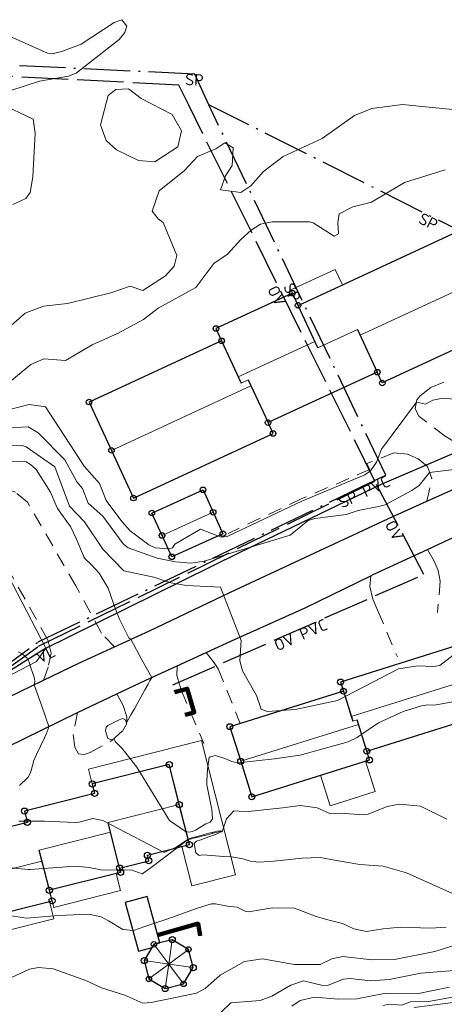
# Model space of a CAD drawing. Header units: metres. Extents: x 0 to 385757, y 0 to 6885278.
# Tile 38 of 108: x 308789 to 308835, y 6884227 to 6884334. Entities that reach past the tile are written whole.
import ezdxf

# ---------------------------------------------------------------- set-up
doc = ezdxf.new("R2010")
doc.units = ezdxf.units.M
for name, pattern in [('Overvann', [6, 5, -1]), ('Spillvann', [7, 5, -0.9, 0.2, -0.9]), ('STVEGKANT', [2.5, 1.5, -1])]:
    doc.linetypes.add(name, pattern=pattern)
for name, color, linetype in [('K--DI---', 7, 'Continuous'), ('K--DI---05009--TaksprangBunn', 9, 'Continuous'), ('K--DI---05014--Takkant-HUS_PRIKK', 8, 'Continuous'), ('K--DI---09111--KantUtsnitt', 9, 'Continuous'), ('K--DI---Flateavgrensning', 9, 'Continuous'), ('K--DI---LednTraseseksjon-OV-Sosiinfo', 9, 'Continuous'), ('K--DI---LednTraseseksjon-SP-Sosiinfo', 9, 'Continuous'), ('K--DI---LednTraseseksjon-VL-Sosiinfo', 9, 'Continuous'), ('K--DI---MurFrittstående', 9, 'Continuous'), ('K--DI---VegAnnenAvgrensning', 9, 'Continuous')]:
    doc.layers.add(name, color=color, linetype=linetype)
for name, color, linetype, lineweight in [('K--DI---05003--Bygningsdelelinje-HUSDIV', 8, 'Continuous', 9), ('K--DI---05061--Veranda-HUSDIV', 8, 'Continuous', 9), ('K--DI---05080--Bygningslinje-HUSDIV', 8, 'Continuous', 9), ('K--DI---05081--Taksprang-HUSDIV', 8, 'Continuous', 9), ('K--DI---07007--AnnetVegarealAvgrensning-STVEGKANT', 252, 'STVEGKANT', 20), ('K--DI---07018--Vegdekkekant-VKANT', 250, 'Continuous', 25), ('K--DI---08000--LednTraseseksjon-Over vann', 7, 'Overvann', 25), ('K--DI---08000--LednTraseseksjon-Spillvann', 3, 'Spillvann', 25), ('K--DI---08000--LednTraseseksjon-Vann', 5, 'Continuous', 25), ('K--DI---Høydekurve-KURVE', 8, 'Continuous', 9), ('K--DI---Høydekurve-TKURVE', 7, 'Continuous', 20), ('K--DI---Mønelinje-HUSDIV', 8, 'Continuous', 9)]:
    doc.layers.add(name, color=color, linetype=linetype, lineweight=lineweight)
doc.layers.add('K--DI---HUS_PRIKK', color=7, linetype='Continuous', true_color=0x000000)
doc.layers.add('K--DI---MurFrittstående-FRIMUR', color=7, linetype='STREK MED BDS207', lineweight=100, true_color=0xffffff)
doc.styles.add('Focus CAT', font='isocpeur.ttf')
doc.linetypes.add('STREK MED BDS207', pattern='A,3.5,[207,BDS.shx,S=128,R=0,X=0,Y=0]', length=3.5)

# ---------------------------------------------------------------- blocks, each defined once
blk = doc.blocks.new('BDS199')
at = {"layer": 'K--DI---'}
blk.add_circle((0, 0), 5, dxfattribs=at)

msp = doc.modelspace()

# ---------------------------------------------------------------- linework, layer by layer
at = {"layer": 'K--DI---05003--Bygningsdelelinje-HUSDIV'}
for points in [[(308824.4694, 6884260.7902, 19.74), (308825.3194, 6884258.0502, 21.1), (308825.4894, 6884257.5302, 20.85), (308825.9394, 6884257.6702, 20.85), (308826.0894, 6884257.1702, 21.1), (308826.9894, 6884254.2902, 19.71)], [(308824.47, 6884260.79, 19.74), (308825.32, 6884258.05, 21.1), (308825.49, 6884257.53, 20.85), (308825.94, 6884257.67, 20.85), (308826.09, 6884257.17, 21.1), (308826.99, 6884254.29, 19.71)]]:
    msp.add_polyline3d(points, dxfattribs=at)
at = {"layer": 'K--DI---05009--TaksprangBunn', "linetype": 'Continuous'}
for points in [[(308821.68, 6884298, 16.48), (308819.56, 6884302.59, 14.13)], [(308825.98, 6884299.99, 16.48), (308828.13, 6884295.35, 14.13)], [(308811.28, 6884298.75, 14.13), (308813.4, 6884294.16, 16.48)], [(308814.16, 6884294.51, 16.48), (308816.31, 6884289.88, 14.13)], [(308824.47, 6884260.79, 19.25), (308825.49, 6884257.53, 20.85)], [(308826.99, 6884254.29, 19.25), (308825.94, 6884257.67, 20.85)], [(308800.24, 6884241.62, 19.94), (308798.99, 6884246.55, 22.55)], [(308792.64, 6884239.21, 20.71), (308791.54, 6884243.56, 23.1)]]:
    msp.add_polyline3d(points, dxfattribs=at)
at = {"layer": 'K--DI---05014--Takkant-HUS_PRIKK', "flags": 128}
for points, elevation in [([(308828.13, 6884295.35), (308816.31, 6884289.88)], 14.13), ([(308805.94, 6884233.86), (308803.96, 6884233.36), (308802.91, 6884231.6), (308803.41, 6884229.61), (308805.17, 6884228.56), (308807.16, 6884229.07), (308808.21, 6884230.83), (308807.7, 6884232.81), (308805.94, 6884233.86)], 20.83)]:
    msp.add_lwpolyline(points, dxfattribs=dict(at, elevation=elevation))
at = {"layer": 'K--DI---05014--Takkant-HUS_PRIKK'}
for points in [[(308819.56, 6884302.59, 14.13), (308838.75, 6884311.48, 14.13), (308841.17, 6884306.25, 16.8), (308843.57, 6884301.08, 14.13), (308828.67, 6884294.18, 14.13), (308828.13, 6884295.35, 14.74)], [(308819.56, 6884302.59, 14.98), (308818.94, 6884303.91, 14.38), (308810.67, 6884300.08, 14.38), (308811.28, 6884298.75, 14.98)], [(308811.28, 6884298.75, 14.13), (308796.94, 6884292.11, 14.13), (308799.36, 6884286.88, 16.8), (308801.75, 6884281.71, 14.13), (308816.85, 6884288.71, 14.13), (308816.31, 6884289.88, 14.74)], [(308803.73, 6884280.09, 13.9), (308809.27, 6884282.6, 13.9), (308810.37, 6884280.17, 15.3), (308811.42, 6884277.85, 13.95), (308805.89, 6884275.34, 13.95), (308804.84, 6884277.66, 15.3), (308803.73, 6884280.09, 13.9)], [(308836.54, 6884265.65, 19.25), (308824.16, 6884261.78, 19.25), (308824.47, 6884260.79, 19.74)], [(308824.47, 6884260.79, 19.25), (308812.17, 6884256.94, 19.25), (308813.35, 6884253.19, 21.1), (308814.55, 6884249.34, 19.25), (308827.29, 6884253.33, 19.25), (308826.99, 6884254.29, 19.71)], [(308826.99, 6884254.29, 19.25), (308839.3, 6884258.14, 19.25), (308839, 6884259.11, 19.71)], [(308800.24, 6884241.62, 19.94), (308803.4, 6884242.42, 19.94), (308803.25, 6884243.01, 20.26), (308807.8, 6884244.16, 20.26), (308806.7, 6884248.5, 22.55), (308805.61, 6884252.83, 20.26), (308797.28, 6884250.73, 20.26), (308797.54, 6884249.71, 20.8), (308789.95, 6884247.79, 20.8), (308790.26, 6884246.57, 21.44), (308782.84, 6884244.7, 21.44), (308783.93, 6884240.39, 23.72), (308785.02, 6884236.07, 21.41), (308792.93, 6884238.07, 21.41), (308792.64, 6884239.21, 22.02)], [(308800.24, 6884241.62, 20.96), (308800.35, 6884241.15, 20.71), (308792.64, 6884239.21, 20.71)]]:
    msp.add_polyline3d(points, dxfattribs=at)
at = {"layer": 'K--DI---05061--Veranda-HUSDIV', "flags": 128}
for points, elevation in [([(308824.36, 6884304.81), (308823.59, 6884306.49), (308818.78, 6884304.26), (308819.56, 6884302.59), (308824.36, 6884304.81)], 11.82), ([(308784.72, 6884272.95), (308788.53, 6884265.61), (308783.27, 6884262.88), (308782.31, 6884262.39), (308783.54, 6884260.01), (308791.24, 6884264), (308792.27, 6884265.46), (308787.61, 6884274.45), (308784.72, 6884272.95)], 16.26), ([(308821.99, 6884251.67), (308823.02, 6884248.38), (308827.9, 6884249.91), (308826.87, 6884253.2), (308821.99, 6884251.67)], 16), ([(308792.64, 6884239.21), (308793.11, 6884237.35), (308800.34, 6884239.18), (308799.87, 6884241.03), (308792.64, 6884239.21)], 18.02), ([(308787.5, 6884236.7), (308787.98, 6884234.81), (308793.12, 6884236.11), (308792.64, 6884238), (308787.5, 6884236.7)], 18.55)]:
    msp.add_lwpolyline(points, dxfattribs=dict(at, elevation=elevation))
at = {"layer": 'K--DI---05061--Veranda-HUSDIV'}
msp.add_polyline3d([(308797.28, 6884250.73, 18.86), (308805.61, 6884252.83, 18.86), (308807.8, 6884244.16, 18.67), (308806.99, 6884243.95, 18.73), (308808.06, 6884239.69, 18.72), (308812.77, 6884240.88, 18.76), (308809.11, 6884255.43, 18.79), (308796.87, 6884252.34, 18.75), (308797.28, 6884250.73, 18.86)], dxfattribs=at)
at = {"layer": 'K--DI---05080--Bygningslinje-HUSDIV', "flags": 128}
for points, elevation in [([(308825.98, 6884299.99), (308821.68, 6884298)], 16.48), ([(308814.16, 6884294.51), (308813.4, 6884294.16)], 16.48), ([(308825.49, 6884257.53), (308825.94, 6884257.67)], 20.85)]:
    msp.add_lwpolyline(points, dxfattribs=dict(at, elevation=elevation))
at = {"layer": 'K--DI---05080--Bygningslinje-HUSDIV'}
for points in [[(308803.96, 6884233.36, 20.83), (308805.56, 6884231.21, 22.35)], [(308805.94, 6884233.86, 20.83), (308805.56, 6884231.21, 22.35)], [(308807.7, 6884232.81, 20.83), (308805.56, 6884231.21, 22.35)], [(308802.91, 6884231.6, 20.83), (308805.56, 6884231.21, 22.35)], [(308803.41, 6884229.61, 20.83), (308805.56, 6884231.21, 22.35)], [(308805.17, 6884228.56, 20.83), (308805.56, 6884231.21, 22.35)], [(308807.16, 6884229.07, 20.83), (308805.56, 6884231.21, 22.35)], [(308808.21, 6884230.83, 20.83), (308805.56, 6884231.21, 22.35)]]:
    msp.add_polyline3d(points, dxfattribs=at)
at = {"layer": 'K--DI---05081--Taksprang-HUSDIV'}
for points in [[(308821.68, 6884298, 16.48), (308821.37, 6884298.68, 16.75), (308819.56, 6884302.59, 14.98)], [(308828.13, 6884295.35, 14.74), (308826.28, 6884299.35, 16.8), (308825.98, 6884299.99, 16.48)], [(308811.28, 6884298.75, 14.98), (308813.09, 6884294.85, 16.75), (308813.4, 6884294.16, 16.48)], [(308816.31, 6884289.88, 14.74), (308814.46, 6884293.88, 16.8), (308814.16, 6884294.51, 16.48)], [(308824.47, 6884260.79, 19.74), (308825.32, 6884258.05, 21.1), (308825.49, 6884257.53, 20.85)], [(308826.99, 6884254.29, 19.71), (308826.09, 6884257.17, 21.1), (308825.94, 6884257.67, 20.85)], [(308798.99, 6884246.55, 22.55), (308799.25, 6884245.51, 23.1), (308800.24, 6884241.62, 20.96)], [(308792.64, 6884239.21, 22.02), (308791.84, 6884242.38, 23.72), (308791.54, 6884243.56, 23.1)]]:
    msp.add_polyline3d(points, dxfattribs=at)
at = {"layer": 'K--DI---07007--AnnetVegarealAvgrensning-STVEGKANT'}
for points in [[(308841.58, 6884285.02, 13.18), (308838.73, 6884286.4, 12.85), (308835.49, 6884288.41, 12.37), (308832.68, 6884290.56, 12.11), (308832.24, 6884291.38, 12.03), (308832.43, 6884292.35, 11.99), (308832.76, 6884292.79, 11.94), (308833.94, 6884293.69, 11.68), (308844.48, 6884298.19, 11.46)], [(308833.51, 6884281.36, 13.31), (308834.02, 6884283.83, 13.07), (308833.57, 6884285.12, 12.93), (308832.56, 6884285.97, 12.71), (308831.42, 6884286.46, 12.44), (308829.91, 6884286.6, 12.16), (308827.01, 6884285.45, 11.9), (308827.34, 6884284.81, 11.9), (308819.98, 6884281.65, 11.9), (308811.98, 6884277.88, 11.82)], [(308799.68, 6884265.6, 15.14), (308798.27, 6884267.09, 15.38), (308795.5, 6884272.21, 15.74), (308790.27, 6884281.26, 15.94), (308788.96, 6884282.34, 16.04), (308784.96, 6884283.76, 16.04)], [(308833.57, 6884276.15, 13.56), (308834.29, 6884274.86, 13.4), (308834.71, 6884273.85, 13.36), (308834.95, 6884272.72, 13.33), (308834.64, 6884269.3, 13.34)], [(308792.02, 6884261.98, 15.88), (308792.56, 6884263.6, 15.86), (308792.85, 6884264.91, 15.86), (308792.45, 6884266.38, 15.79), (308787.58, 6884275.09, 15.86)], [(308827.42, 6884273.3, 13.74), (308827.34, 6884272.14, 13.72), (308827.66, 6884270.75, 13.71), (308828.21, 6884269.48, 13.71), (308830.31, 6884264.49, 13.73)], [(308809.62, 6884264.99, 14.38), (308810.39, 6884263.98, 14.2), (308810.92, 6884263.2, 14.19), (308813.29, 6884257.29, 14.15)], [(308806.47, 6884263.53, 14.71), (308806.42, 6884262.49, 14.7), (308806.94, 6884260.83, 14.7), (308809.36, 6884255.11, 14.89)], [(308795.69, 6884258.48, 15.66), (308795.2, 6884256.09, 15.6), (308795.39, 6884254.72, 15.49), (308795.8, 6884254.01, 15.36), (308796.41, 6884253.93, 15.28), (308797.04, 6884254.13, 15.21), (308799.41, 6884255.44, 15.01), (308800.56, 6884256.47, 14.95), (308800.98, 6884257.21, 14.99), (308801.02, 6884258.02, 15.04), (308800.62, 6884259.23, 15.18), (308799.94, 6884260.49, 15.32)]]:
    msp.add_polyline3d(points, dxfattribs=at)
at = {"layer": 'K--DI---07018--Vegdekkekant-VKANT'}
for points in [[(308799.68, 6884265.6, 15.14), (308803.46, 6884267.33, 14.84), (308812.26, 6884271.52, 14.21), (308820.85, 6884275.53, 13.9), (308829.27, 6884279.47, 13.31), (308833.51, 6884281.36, 13.31)], [(308827.42, 6884273.3, 13.74), (308827.68, 6884273.42, 13.73), (308833.57, 6884276.15, 13.56)], [(308806.47, 6884263.53, 14.71), (308809.62, 6884264.99, 14.38)], [(308780.02, 6884256.08, 16.99), (308780.49, 6884256.31, 16.93), (308788.14, 6884260.1, 16.32), (308792.02, 6884261.98, 15.88)], [(308795.69, 6884258.48, 15.66), (308799.94, 6884260.49, 15.32)]]:
    msp.add_polyline3d(points, dxfattribs=at)
at = {"layer": 'K--DI---08000--LednTraseseksjon-Over vann'}
for points in [[(308807.72, 6884324.27), (308806.65, 6884326.45), (308754.87, 6884329.12), (308751.86, 6884329.28)], [(308827.88, 6884283.53), (308807.72, 6884324.27)], [(308749.53, 6884189.13), (308745.8, 6884202.29), (308746.12, 6884219.81), (308753.37, 6884239.44), (308777.61, 6884255.63), (308791.47, 6884265.66), (308827.88, 6884283.53)], [(308833.18, 6884273.44), (308827.88, 6884283.53)]]:
    msp.add_lwpolyline(points, dxfattribs=at)
msp.add_polyline3d([(308805.99, 6884261.46, 14.88), (308833.18, 6884273.44, 13.29)], dxfattribs=at)
at = {"layer": 'K--DI---08000--LednTraseseksjon-Spillvann'}
for points in [[(308809.89, 6884324.33), (308808.37, 6884327.65), (308748.91, 6884330.45)], [(308857.99, 6884300.11), (308809.89, 6884324.33)], [(308829.06, 6884284.18), (308809.89, 6884324.33)], [(308791.42, 6884266.12), (308826.45, 6884282.95), (308829.06, 6884284.18)], [(308745.74, 6884219.94), (308752.97, 6884239.61), (308775.12, 6884254.21), (308791.42, 6884266.12)]]:
    msp.add_lwpolyline(points, dxfattribs=at)
at = {"layer": 'K--DI---08000--LednTraseseksjon-Vann'}
msp.add_lwpolyline([(308752.37, 6884239.61), (308758.58, 6884243.6), (308777.75, 6884256.32), (308791.96, 6884265.31), (308813.22, 6884275.82), (308828.66, 6884283.26), (308861.37, 6884297.29)], dxfattribs=at)
at = {"layer": 'K--DI---09111--KantUtsnitt', "linetype": 'Continuous'}
for points in [[(308833.51, 6884281.36, 13.31), (308837.8, 6884283.27, 13.3), (308841.58, 6884285.02, 13.18)], [(308799.68, 6884265.6, 15.14), (308803.46, 6884267.33, 14.84), (308812.26, 6884271.52, 14.21), (308820.85, 6884275.53, 13.9), (308829.27, 6884279.47, 13.31), (308833.51, 6884281.36, 13.31)], [(308833.57, 6884276.15, 13.56), (308835.88, 6884277.22, 13.5), (308841.13, 6884279.62, 13.32)], [(308827.42, 6884273.3, 13.74), (308827.68, 6884273.42, 13.73), (308833.57, 6884276.15, 13.56)], [(308809.62, 6884264.99, 14.38), (308812.27, 6884266.21, 14.11), (308820.34, 6884269.82, 14.06), (308827.42, 6884273.3, 13.74)], [(308792.02, 6884261.98, 15.88), (308795.91, 6884263.87, 15.43), (308799.68, 6884265.6, 15.14)], [(308806.47, 6884263.53, 14.71), (308809.62, 6884264.99, 14.38)], [(308799.94, 6884260.49, 15.32), (308803.08, 6884261.97, 15.07), (308806.47, 6884263.53, 14.71)], [(308780.02, 6884256.08, 16.99), (308780.49, 6884256.31, 16.93), (308788.14, 6884260.1, 16.32), (308792.02, 6884261.98, 15.88)], [(308795.69, 6884258.48, 15.66), (308799.94, 6884260.49, 15.32)], [(308788.1, 6884254.76, 16.49), (308795.69, 6884258.48, 15.66)]]:
    msp.add_polyline3d(points, dxfattribs=at)
at = {"layer": 'K--DI---Flateavgrensning', "linetype": 'Continuous'}
msp.add_polyline3d([(308800.85, 6884237.89, 17.68), (308802.28, 6884232.6, 18.81), (308803.75, 6884233, 18.78), (308803.96, 6884233.36, 18.76), (308804.58, 6884233.52, 18.75), (308803.22, 6884238.53, 17.44), (308800.85, 6884237.89, 17.68)], dxfattribs=at)
at = {"layer": 'K--DI---Høydekurve-KURVE', "flags": 128}
for points, elevation in [([(308788.56, 6884325.9), (308791.58, 6884326.89), (308794.71, 6884327.43), (308795.55, 6884327.76), (308800.19, 6884331.38), (308800.8, 6884332.15), (308801.02, 6884332.83), (308800.49, 6884333.54), (308799.67, 6884333.23), (308796.07, 6884330.88), (308793.98, 6884330.11), (308792.9, 6884329.84), (308792.45, 6884329.91), (308785.61, 6884332.96)], 9), ([(308788.69, 6884313.53), (308790.1, 6884314.17), (308790.56, 6884314.83), (308790.85, 6884316.53), (308791.11, 6884321.26), (308790.88, 6884322.78), (308787.2, 6884324.51)], 9), ([(308787.06, 6884293.25), (308790.62, 6884296.19), (308792.04, 6884296.8), (308794.37, 6884296.6), (308797.28, 6884298.33), (308800.02, 6884299.54), (308802.84, 6884301.07), (308804.41, 6884302.28), (308808.49, 6884304.52), (308810.45, 6884307.11), (308811.91, 6884308.13), (308813.37, 6884309.73), (308814.48, 6884310.72), (308815.51, 6884311.39), (308816.77, 6884311.65), (308820.79, 6884311.63), (308821.18, 6884311.52), (308823.47, 6884310.07), (308823.93, 6884310.35), (308823.85, 6884311.53), (308824.01, 6884312.5), (308825.5, 6884313.28), (308827.52, 6884313.76), (308831.09, 6884315.91), (308835.49, 6884317.26)], 11), ([(308787.91, 6884291.19), (308790.47, 6884291.85), (308792.21, 6884291.6), (308796.42, 6884285.17), (308798.05, 6884283.29), (308798.78, 6884281.43), (308800.47, 6884279.17), (308801.38, 6884278.17), (308803.39, 6884276.63), (308804.1, 6884276.32), (308805.66, 6884276.22), (308805.95, 6884276.3), (308806.23, 6884276.71), (308808.98, 6884278.34), (308811.24, 6884277.46), (308811.88, 6884277.56), (308819.95, 6884281.39), (308826.77, 6884284.23), (308827.4, 6884284.67), (308828.05, 6884285.59), (308828.6, 6884287.01), (308832.38, 6884292.11), (308833.36, 6884291.89), (308834.16, 6884292.33), (308835.22, 6884292.53), (308838.58, 6884292.25)], 12), ([(308788.21, 6884289.32), (308790.36, 6884289.43), (308791.42, 6884288.78), (308794.32, 6884285.86), (308795.63, 6884283.47), (308796.23, 6884282.76), (308796.83, 6884281.14), (308798.44, 6884279.75), (308800.62, 6884276.75), (308801.18, 6884276.33), (308804.32, 6884275.18), (308806.28, 6884274.79), (308808, 6884274.66), (308809.38, 6884274.88), (308818.69, 6884277.68), (308820.64, 6884279.27), (308821.37, 6884279.5), (308824.75, 6884279.92), (308826.06, 6884280.37), (308828.25, 6884280.8), (308828.98, 6884280.99), (308831.86, 6884282.52), (308832.67, 6884283.07), (308833.8, 6884284.48), (308837.02, 6884284.89)], 13), ([(308787.21, 6884287.48), (308789.68, 6884287.41), (308790.14, 6884287.26), (308793.24, 6884285.08), (308794.81, 6884280.82), (308796.45, 6884279.12), (308798.43, 6884276.18), (308800.7, 6884273.83), (308803.94, 6884273.14), (308805.79, 6884272.51), (308807.47, 6884272.23), (308811.17, 6884272.06), (308813.41, 6884266.26), (308813.26, 6884264.08), (308813.55, 6884262.98), (308815.07, 6884260.32), (308815.55, 6884258.85), (308816.25, 6884258.58), (308819.25, 6884258.81), (308823.81, 6884259.79), (308830.44, 6884263.22), (308832.49, 6884263.54), (308834.22, 6884263.46), (308834.9, 6884263.57), (308838.13, 6884266.06)], 14), ([(308789.26, 6884265.04), (308789.69, 6884264.84), (308790.22, 6884264.35), (308790.45, 6884263.92), (308790.6, 6884263.42), (308790.84, 6884262.71), (308790.99, 6884262.29), (308791.05, 6884261.88), (308790.98, 6884261.48), (308791.78, 6884259.28), (308792.6, 6884256.97), (308792.5, 6884256.71), (308792.29, 6884256.12), (308792.12, 6884255.73), (308791.23, 6884253.93), (308790.97, 6884253.26), (308790.66, 6884252.18), (308790.6, 6884251.93), (308790.34, 6884251.46), (308789.39, 6884250.56)], 16), ([(308789.34, 6884246.71), (308790.61, 6884246.7), (308790.91, 6884246.69), (308792.11, 6884246.72), (308795.44, 6884246.57), (308795.85, 6884246.59), (308797.35, 6884246.98), (308798.41, 6884246.79), (308805.05, 6884243.32), (308806.38, 6884243.87), (308807.66, 6884244.74), (308808.15, 6884244.93), (308808.51, 6884245.02), (308809.03, 6884245.16), (308809.38, 6884245.25), (308809.89, 6884245.39), (308810.25, 6884245.48), (308810.76, 6884245.61), (308811.15, 6884245.64), (308811.35, 6884245.55), (308811.83, 6884246.97), (308812.6, 6884247.84), (308813.18, 6884247.78), (308814.18, 6884247.75), (308817.86, 6884248.16), (308819.24, 6884248.33), (308819.82, 6884248.39), (308821.61, 6884248.13), (308823.08, 6884247.51), (308824.54, 6884247.54), (308826.71, 6884247.39), (308827.16, 6884247.45), (308829.21, 6884248.3), (308830.54, 6884248.54), (308832.8, 6884248.31), (308835.67, 6884246.92)], 16), ([(308785.24, 6884241.93), (308790.38, 6884241.46), (308790.54, 6884241.45), (308795.52, 6884241.83), (308796.95, 6884241.7), (308798.21, 6884241.43), (308798.77, 6884241.41), (308801.49, 6884241.42), (308802.67, 6884240.98), (308803.53, 6884241.57), (308807.67, 6884244.7), (308807.72, 6884244.71), (308808.55, 6884244.92), (308808.6, 6884244.93), (308809.42, 6884245.15), (308809.47, 6884245.16), (308810.29, 6884245.37), (308810.35, 6884245.39), (308811.17, 6884245.59), (308811.24, 6884245.53), (308810.7, 6884245.29), (308809.62, 6884244.88), (308809.02, 6884244.67), (308808.56, 6884244.55), (308808.32, 6884244.3), (308808.51, 6884243.28), (308808.86, 6884242.98), (308809.24, 6884243.04), (308811.53, 6884242.89), (308812.36, 6884242.85), (308813.58, 6884242.63), (308814.4, 6884242.37), (308815.04, 6884242.28), (308815.35, 6884242.27), (308816.93, 6884242.37), (308820.01, 6884242.69), (308821.96, 6884242.76), (308823.51, 6884242.49), (308826.23, 6884242.01), (308828.78, 6884241.81), (308831.3, 6884241.09), (308836.28, 6884238.88)], 17), ([(308788.29, 6884236.47), (308790.15, 6884236.21), (308790.18, 6884236.21), (308793.62, 6884236.5), (308796.92, 6884236.62), (308798.23, 6884236.34), (308799.04, 6884235.89), (308800.59, 6884234.95), (308801.74, 6884234.87), (308802.98, 6884235.28), (308805.35, 6884236.08), (308808.66, 6884237.26), (308810.19, 6884237.74), (308810.61, 6884237.73), (308811.91, 6884237.5), (308812.98, 6884237.4), (308813.85, 6884236.96), (308814.18, 6884236.89), (308816.8, 6884237.33), (308819.18, 6884237.27), (308821.51, 6884236.39), (308822.92, 6884235.96), (308824.38, 6884235.6), (308825.59, 6884235.02), (308826.98, 6884234.75), (308828.76, 6884235.02), (308830.66, 6884235.22), (308833.9, 6884235.12), (308835.58, 6884235.21)], 18), ([(308788.55, 6884229.78), (308790.5, 6884230.68), (308791.47, 6884230.86), (308793.04, 6884230.71), (308796.59, 6884229.43), (308798.3, 6884228.64), (308800.81, 6884227.86), (308802.74, 6884227), (308803.65, 6884227.05), (308808.57, 6884228.05), (308809.52, 6884228.59), (308811.14, 6884230.01), (308813.77, 6884231.51), (308815.72, 6884231.8), (308819.17, 6884231.16), (308821.96, 6884231.17), (308823.2, 6884231.78), (308824.4, 6884232.05), (308827.55, 6884231.69), (308829.98, 6884231.73), (308834.36, 6884232.59), (308836.43, 6884233.23)], 19), ([(308818.87, 6884226.67), (308819.8, 6884227.27), (308821.32, 6884227.65), (308823.94, 6884227.42), (308825.93, 6884227.46), (308828.89, 6884228.04), (308832.42, 6884228.01), (308835.94, 6884228.72)], 21), ([(308828.74, 6884226.74), (308829.43, 6884226.87), (308830.74, 6884226.77), (308831.71, 6884227.12), (308833.66, 6884227.15), (308837.48, 6884227.85)], 22), ([(308832.14, 6884226.51), (308840.54, 6884227.6)], 23)]:
    msp.add_lwpolyline(points, dxfattribs=dict(at, elevation=elevation))
at = {"layer": 'K--DI---Høydekurve-TKURVE', "flags": 128}
for points, elevation in [([(308806.95, 6884321.49), (308806.54, 6884319.76), (308804.06, 6884318.13), (308802.29, 6884318.3), (308799.92, 6884319.43), (308798.78, 6884320.46), (308798.19, 6884322.15), (308798.99, 6884325.33), (308799.83, 6884325.99), (308801.2, 6884326.06), (308802.56, 6884325), (308805.92, 6884323.27), (308806.95, 6884321.49)], 10), ([(308786.39, 6884298.57), (308790.03, 6884301.73), (308792.01, 6884302.51), (308794.62, 6884302.79), (308799.28, 6884303.93), (308801.37, 6884304.66), (308802.74, 6884304.2), (308805.21, 6884305.78), (308806.15, 6884306.85), (308806.42, 6884308), (308804.94, 6884311.55), (308804.4, 6884311.96), (308803.75, 6884312.79), (308804.54, 6884314.99), (308807.28, 6884317.21), (308808.67, 6884318.71), (308810.66, 6884319.53), (308811.64, 6884320.21), (308812.53, 6884319.65), (308812.43, 6884317.74), (308811.71, 6884316.62), (308811.17, 6884315.1), (308813.37, 6884314.8), (308814.43, 6884315.53), (308815.8, 6884317.08), (308817.94, 6884318.73), (308822.18, 6884320.66), (308825.66, 6884323.15), (308827.53, 6884323.93), (308830.88, 6884324.36), (308836.99, 6884323.75)], 10), ([(308787.88, 6884285.68), (308789.98, 6884285.69), (308790.12, 6884285.64), (308790.59, 6884285.34), (308791.2, 6884284.79), (308792.78, 6884282.34), (308793.39, 6884280.9), (308793.53, 6884280.59), (308794.53, 6884279.16), (308794.91, 6884278.64), (308795.59, 6884277.24), (308796.38, 6884275.33), (308796.51, 6884275.14), (308797.15, 6884274.51), (308798.03, 6884273.57), (308799.02, 6884271.95), (308799.59, 6884270.3), (308799.89, 6884269.39), (308800.23, 6884268.58), (308801.23, 6884266.56), (308801.44, 6884266.41), (308802.65, 6884264.19), (308803.74, 6884262.27), (308803.5, 6884261.92), (308803.32, 6884261.53), (308802.99, 6884260.93), (308802.74, 6884260.52), (308802.12, 6884259.35), (308801.86, 6884258.89), (308801.47, 6884258.22), (308800.99, 6884257.37), (308800.85, 6884257.72), (308800.56, 6884257.82), (308800.21, 6884257.69), (308798.97, 6884257.05), (308798.8, 6884256.89), (308798.7, 6884256.49), (308798.95, 6884255.65), (308799.39, 6884255.52), (308799.6, 6884255.61), (308799.8, 6884255.31), (308800.51, 6884254.59), (308802.1, 6884252.55), (308805.64, 6884246.78), (308807.37, 6884245.6), (308807.72, 6884245.52), (308808.13, 6884245.58), (308808.47, 6884245.72), (308809.59, 6884246.41), (308810.03, 6884246.61), (308810.29, 6884246.96), (308810.22, 6884247.99), (308810.14, 6884248.3), (308809.69, 6884250.65), (308809.69, 6884251.06), (308809.74, 6884252.31), (308809.92, 6884253.64), (308810.63, 6884253.83), (308811.63, 6884253.5), (308812.39, 6884253.17), (308813.04, 6884253.02), (308816.99, 6884253.46), (308819.52, 6884253.8), (308819.8, 6884253.87), (308824.99, 6884255.31), (308825.96, 6884255.76), (308826.37, 6884256.06), (308828.27, 6884257.35), (308830.93, 6884258.59), (308832.93, 6884259.21), (308833.59, 6884259.29), (308834.3, 6884259.27), (308836.51, 6884259.66)], 15), ([(308811.24, 6884226.02), (308812.27, 6884227.01), (308815.46, 6884227.29), (308816.71, 6884227.73), (308818.77, 6884228.92), (308820.15, 6884229.4), (308822.25, 6884228.89), (308822.8, 6884228.92), (308824.47, 6884229.58), (308825.21, 6884229.64), (308827.39, 6884229.42), (308829.43, 6884229.54), (308832.83, 6884230.22), (308837.83, 6884230.64)], 20)]:
    msp.add_lwpolyline(points, dxfattribs=dict(at, elevation=elevation))
at = {"layer": 'K--DI---MurFrittstående'}
for points in [[(308807.3394, 6884258.2102, 16.29), (308808.3194, 6884258.4902, 16.35), (308807.5694, 6884261.0502, 16.31), (308806.1794, 6884260.6702, 16.25)], [(308804.3494, 6884234.3502, 19.64), (308808.7394, 6884235.6002, 19.63), (308808.9494, 6884234.2702, 19.64)]]:
    msp.add_polyline3d(points, dxfattribs=at)
at = {"layer": 'K--DI---MurFrittstående-FRIMUR'}
for points in [[(308807.34, 6884258.21, 16.29), (308808.32, 6884258.49, 16.35), (308807.57, 6884261.05, 16.31), (308806.18, 6884260.67, 16.25)], [(308804.35, 6884234.35, 19.64), (308808.74, 6884235.6, 19.63), (308808.95, 6884234.27, 19.64)]]:
    msp.add_polyline3d(points, dxfattribs=at)
at = {"layer": 'K--DI---Mønelinje-HUSDIV', "flags": 128}
for points, elevation in [([(308841.17, 6884306.25), (308826.28, 6884299.35)], 16.8), ([(308821.37, 6884298.68), (308813.09, 6884294.85)], 16.75), ([(308814.46, 6884293.88), (308799.36, 6884286.88)], 16.8), ([(308810.37, 6884280.17), (308804.84, 6884277.66)], 15.3), ([(308825.32, 6884258.05), (308838.08, 6884262.04)], 21.1), ([(308813.35, 6884253.19), (308826.09, 6884257.17)], 21.1), ([(308806.7, 6884248.5), (308798.99, 6884246.55)], 22.55), ([(308791.54, 6884243.56), (308799.25, 6884245.51)], 23.1), ([(308783.93, 6884240.39), (308791.84, 6884242.38)], 23.72)]:
    msp.add_lwpolyline(points, dxfattribs=dict(at, elevation=elevation))
at = {"layer": 'K--DI---VegAnnenAvgrensning', "linetype": 'Continuous'}
for points in [[(308833.51, 6884281.36, 13.31), (308837.8, 6884283.27, 13.3), (308841.58, 6884285.02, 13.18)], [(308833.57, 6884276.15, 13.56), (308835.88, 6884277.22, 13.5), (308841.13, 6884279.62, 13.32)], [(308809.62, 6884264.99, 14.38), (308812.27, 6884266.21, 14.11), (308820.34, 6884269.82, 14.06), (308827.42, 6884273.3, 13.74)], [(308792.02, 6884261.98, 15.88), (308795.91, 6884263.87, 15.43), (308799.68, 6884265.6, 15.14)], [(308799.94, 6884260.49, 15.32), (308803.08, 6884261.97, 15.07), (308806.47, 6884263.53, 14.71)], [(308788.1, 6884254.76, 16.49), (308795.69, 6884258.48, 15.66)]]:
    msp.add_polyline3d(points, dxfattribs=at)

# ---------------------------------------------------------------- block references
at = {"layer": 'K--DI---HUS_PRIKK', "linetype": 'Continuous'}
for p, xscale, yscale, rotation in [((308818.94, 6884303.91, 14.38), 0.06025669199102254, 0.06025669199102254, 204.8497844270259), ((308819.56, 6884302.59, 14.98), 0.0601383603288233, 0.0601383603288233, 115.1593019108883), ((308819.56, 6884302.59, 14.13), 0.06025410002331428, 0.06025410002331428, 24.85650237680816), ((308810.67, 6884300.08, 14.38), 0.06033878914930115, 0.06033878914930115, 294.6383967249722), ((308811.28, 6884298.75, 14.98), 0.06033878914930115, 0.06033878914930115, 294.6383967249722), ((308811.28, 6884298.75, 14.13), 0.06025813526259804, 0.06025813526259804, 204.8460448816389), ((308828.13, 6884295.35, 14.74), 0.0602855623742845, 0.0602855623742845, 114.7751405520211), ((308828.13, 6884295.35, 14.13), 0.06026297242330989, 0.06026297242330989, 204.8335178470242), ((308828.67, 6884294.18, 14.13), 0.0602855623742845, 0.0602855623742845, 114.7751405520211), ((308796.94, 6884292.11, 14.13), 0.06026406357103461, 0.06026406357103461, 294.8306933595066), ((308816.31, 6884289.88, 14.74), 0.06028556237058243, 0.06028556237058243, 114.7751405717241), ((308816.31, 6884289.88, 14.13), 0.06026297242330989, 0.06026297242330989, 204.8335178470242), ((308816.85, 6884288.71, 14.13), 0.06028556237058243, 0.06028556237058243, 114.7751405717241), ((308799.36, 6884286.88, 16.8), 0.06027195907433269, 0.06027195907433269, 294.8102697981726), ((308809.27, 6884282.6, 13.9), 0.06045047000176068, 0.06045047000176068, 294.3550690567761), ((308801.75, 6884281.71, 14.13), 0.06024838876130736, 0.06024838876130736, 24.87131467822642), ((308803.73, 6884280.09, 13.9), 0.06044303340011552, 0.06044303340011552, 24.37378717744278), ((308803.73, 6884280.09, 13.9), 0.06044303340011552, 0.06044303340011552, 24.37378717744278), ((308810.37, 6884280.17, 15.3), 0.06045214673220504, 0.06045214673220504, 294.3508515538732), ((308804.84, 6884277.66, 15.3), 0.06037325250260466, 0.06037325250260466, 114.5504523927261), ((308811.42, 6884277.85, 13.95), 0.06042759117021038, 0.06042759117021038, 204.4127224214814), ((308805.89, 6884275.34, 13.95), 0.06045214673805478, 0.06045214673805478, 114.3508515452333), ((308824.16, 6884261.78, 19.25), 0.06384003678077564, 0.06384003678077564, 287.3869721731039), ((308824.47, 6884260.79, 19.74), 0.06384003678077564, 0.06384003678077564, 287.3869721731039), ((308824.47, 6884260.79, 19.25), 0.0638437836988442, 0.0638437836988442, 197.3805443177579), ((308812.17, 6884256.94, 19.25), 0.0637934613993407, 0.0637934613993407, 287.4670510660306), ((308826.99, 6884254.29, 19.25), 0.06385152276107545, 0.06385152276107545, 17.36727466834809), ((308826.99, 6884254.29, 19.71), 0.06385925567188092, 0.06385925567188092, 107.3540246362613), ((308813.35, 6884253.19, 21.1), 0.063884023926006, 0.063884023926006, 287.3116461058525), ((308827.29, 6884253.33, 19.25), 0.06385925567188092, 0.06385925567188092, 107.3540246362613), ((308805.61, 6884252.83, 20.26), 0.06589168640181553, 0.06589168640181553, 194.1494760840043), ((308797.28, 6884250.73, 20.26), 0.06578848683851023, 0.06578848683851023, 284.3002774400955), ((308797.54, 6884249.71, 20.8), 0.06585977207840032, 0.06585977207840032, 194.1959896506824), ((308814.55, 6884249.34, 19.25), 0.06383834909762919, 0.06383834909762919, 17.38986809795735), ((308789.95, 6884247.79, 20.8), 0.06581799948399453, 0.06581799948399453, 284.2570353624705), ((308806.7, 6884248.5, 22.55), 0.06590534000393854, 0.06590534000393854, 104.1296096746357), ((308790.26, 6884246.57, 21.44), 0.0658946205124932, 0.0658946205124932, 194.1452052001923), ((308807.8, 6884244.16, 20.26), 0.06584163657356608, 0.06584163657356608, 104.2224696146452), ((308803.25, 6884243.01, 20.26), 0.06586778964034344, 0.06586778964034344, 14.18429425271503), ((308800.24, 6884241.62, 20.96), 0.06657941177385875, 0.06657941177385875, 283.1725534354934), ((308800.24, 6884241.62, 19.94), 0.06585238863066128, 0.06585238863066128, 14.2067661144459), ((308803.4, 6884242.42, 19.94), 0.06581289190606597, 0.06581289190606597, 104.2645123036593), ((308800.35, 6884241.15, 20.71), 0.06590944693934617, 0.06590944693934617, 194.1236378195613), ((308792.64, 6884239.21, 20.71), 0.06590944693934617, 0.06590944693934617, 194.1236378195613), ((308792.64, 6884239.21, 22.02), 0.06580742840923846, 0.06580742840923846, 104.2725133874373), ((308792.93, 6884238.07, 21.41), 0.06580742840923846, 0.06580742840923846, 104.2725133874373), ((308803.96, 6884233.36, 20.83), 0.05834632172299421, 0.05834632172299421, 239.1800819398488), ((308805.94, 6884233.86, 20.83), 0.06587599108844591, 0.06587599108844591, 194.1723377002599), ((308805.94, 6884233.86, 20.83), 0.06587599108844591, 0.06587599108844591, 194.1723377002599), ((308807.7, 6884232.81, 20.83), 0.05834632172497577, 0.05834632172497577, 149.1800819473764), ((308802.91, 6884231.6, 20.83), 0.06592298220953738, 0.06592298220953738, 284.1039689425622), ((308808.21, 6884230.83, 20.83), 0.06569083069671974, 0.06569083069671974, 104.4440357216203), ((308803.41, 6884229.61, 20.83), 0.05834632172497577, 0.05834632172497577, 329.1800819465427), ((308805.17, 6884228.56, 20.83), 0.06573800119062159, 0.06573800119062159, 14.37446727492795), ((308807.16, 6884229.07, 20.83), 0.05834632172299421, 0.05834632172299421, 59.18008193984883)]:
    msp.add_blockref('BDS199', p, dxfattribs=dict(at, xscale=xscale, yscale=yscale, rotation=rotation))

# ---------------------------------------------------------------- texts
at = {"layer": 'K--DI---LednTraseseksjon-OV-Sosiinfo', "linetype": 'Continuous', "char_height": 1.25, "attachment_point": 2, "style": 'Focus CAT'}
for s, insert, rotation in [('OV', (308817.8, 6884303.9), 296.328293), ('OV', (308830.53, 6884278.485), 297.711713), ('OV PVC', (308819.585, 6884267.45, 14.085), 23.778441)]:
    msp.add_mtext(s, dxfattribs=dict(at, insert=insert, rotation=rotation))
at = {"layer": 'K--DI---LednTraseseksjon-SP-Sosiinfo', "linetype": 'Continuous', "char_height": 1.25, "attachment_point": 2, "style": 'Focus CAT'}
for s, insert, rotation in [('SP', (308808.37, 6884327.65), 357.303906), ('SP', (308833.94, 6884312.22), 333.273177), ('SP', (308819.475, 6884304.255), 295.522587), ('SP PVC', (308826.45, 6884282.95), 25.232831)]:
    msp.add_mtext(s, dxfattribs=dict(at, insert=insert, rotation=rotation))
at = {"layer": 'K--DI---LednTraseseksjon-VL-Sosiinfo', "linetype": 'Continuous', "insert": (308791.96, 6884265.31), "char_height": 1.25, "attachment_point": 2, "rotation": 26.305747, "style": 'Focus CAT'}
msp.add_mtext('VL', dxfattribs=at)

doc.saveas('drawing.dxf')
